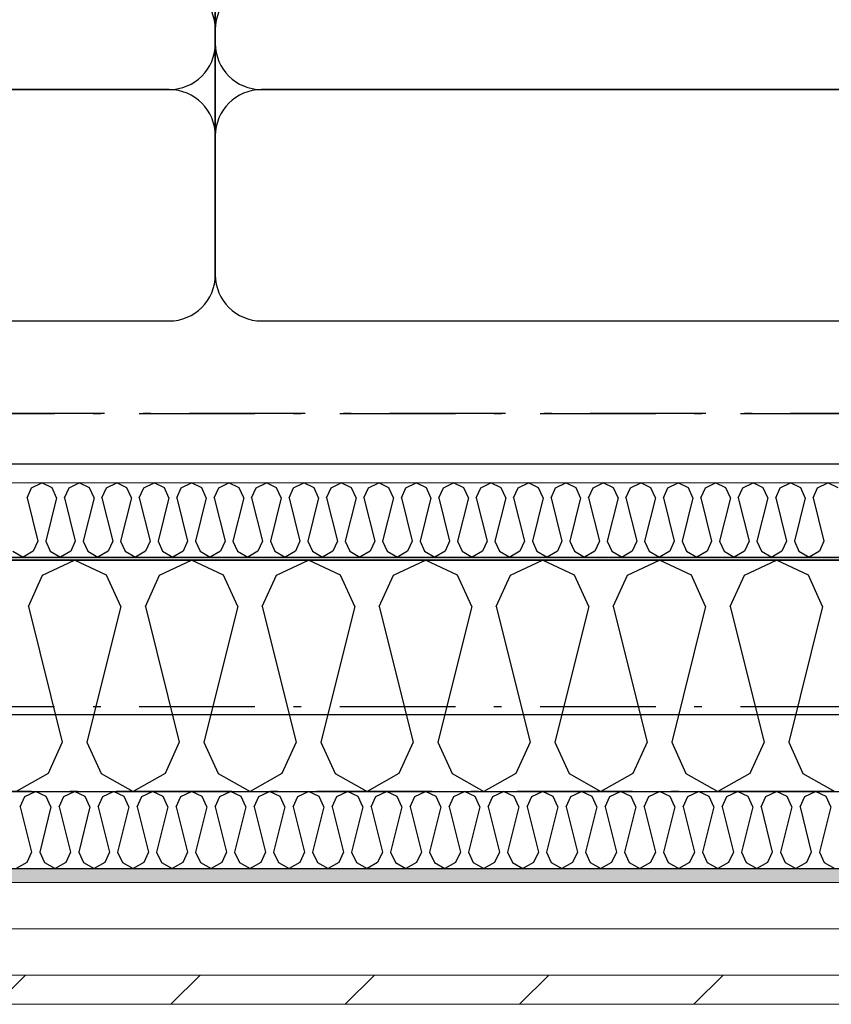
# Model space of a CAD drawing. Header units: millimetres. Extents: x -117798 to 93698, y -182207 to 252400.
# Tile 256 of 256: x -62636 to -62109, y -12305 to -11667. Entities that reach past the tile are written whole.
import ezdxf
from ezdxf.enums import TextEntityAlignment as Align

# ---------------------------------------------------------------- set-up
doc = ezdxf.new("R2010")
doc.units = ezdxf.units.MM
doc.header["$LTSCALE"] = 0.5
doc.header["$MEASUREMENT"] = 0
for name, pattern in [('Akselinje', [1500, 1000, -200, 100, -200]), ('Over snittplan', [260, 150, -50, 10, -50]), ('PLINE', [0])]:
    doc.linetypes.add(name, pattern=pattern)
for name, color, linetype in [('223- Bjelker', 7, 'Continuous'), ('232- Ikke-bærende yttervegger', 7, 'Continuous'), ('232- Ikke-bærende yttervegger (Skravur)', 7, 'Continuous'), ('232- Ikke-bærende yttervegger (Skravur)(Nye konstruksjoner)', 7, 'Continuous'), ('232- Ikke-bærende yttervegger(Nye konstruksjoner)', 7, 'Continuous'), ('235- Utvendig kledning og overflate (Skravur)(Nye konstruksjoner)', 7, 'Continuous'), ('251- Frittbærende dekker', 7, 'Continuous'), ('256- Faste himlinger og overflatebehandling(Nye konstruksjoner)', 7, 'Continuous'), ('261- Primærkonstruksjon (tak)', 7, 'Continuous'), ('262- Taktekking(Nye konstruksjoner)', 7, 'Continuous'), ('2762 Løse sittebenker_ stoler_ bord(Nye konstruksjoner)', 7, 'Continuous'), ('82-- Modullinjer', 7, 'Continuous'), ('862- M___Nettoareal(Nye konstruksjoner)', 7, 'Continuous'), ('862- M___Nettoareal(Polylinje)(Nye konstruksjoner)', 7, 'Continuous'), ('862- M___Nettoareal(Tekst)(Nye konstruksjoner)', 7, 'Continuous')]:
    doc.layers.add(name, color=color, linetype=linetype)
doc.layers.add('235- Utvendig kledning og overflate(Nye konstruksjoner)', color=7, linetype='Continuous', lineweight=0)
doc.layers.add('236- Innvendig kledning og overflate(Nye konstruksjoner)', color=7, linetype='Continuous', lineweight=0)
doc.styles.add('GENERATED_STYLE_1', font='arial.ttf')
doc.styles.add('GENERATED_STYLE_4', font='arial.ttf')

# ---------------------------------------------------------------- blocks, each defined once
blk = doc.blocks.new('Personal_A-203_8', base_point=(-63784.59, -7535.43))
at = {"layer": '862- M___Nettoareal(Polylinje)(Nye konstruksjoner)', "linetype": 'PLINE', "flags": 128}
blk.add_lwpolyline([(-67635.66, -5151.93), (-67635.66, -8254.43), (-66998.16, -8254.43), (-66998.16, -8579.43), (-67635.66, -8579.43), (-67635.66, -11724.43), (-66998.16, -11724.43), (-66998.16, -11954.43), (-61678.16, -11954.43), (-61678.16, -11916.93), (-61540.66, -11916.93), (-61540.66, -8516.93), (-61678.16, -8516.93), (-61678.16, -8316.93), (-61540.66, -8316.93), (-61540.66, -4916.93), (-61678.16, -4916.93), (-61678.16, -4716.93), (-61540.66, -4716.93), (-61540.66, -3686.93), (-66305.13, -3686.93), (-67007.42, -5151.93)], close=True, dxfattribs=at)
at = {"layer": '862- M___Nettoareal(Tekst)(Nye konstruksjoner)', "style": 'GENERATED_STYLE_1'}
for tag, height, p in [('DUMMY_862', 150, (-63902.45, -7129.47)), ('ROOM_NAME', 150, (-63902.45, -7975.67)), ('DUMMY_861', 100, (-64059.59, -7575.42)), ('ROOM_NUMBER', 100, (-64059.59, -7964.24)), ('DUMMY_863', 100, (-63666.74, -7941.38))]:
    blk.add_attdef(tag, text='', height=height, rotation=90, dxfattribs=at).set_placement(p, align=Align.TOP_LEFT)
blk = doc.blocks.new('*X136')
at = {"layer": '232- Ikke-bærende yttervegger (Skravur)', "linetype": 'PLINE'}
for p, q in [((-62620.88, -12026.73), (-62600.16, -12016.93)), ((-62579.43, -12026.73), (-62600.16, -12016.93)), ((-62545, -12026.73), (-62524.28, -12016.93)), ((-62503.55, -12026.73), (-62524.28, -12016.93)), ((-62469.12, -12026.73), (-62448.4, -12016.93)), ((-62427.68, -12026.73), (-62448.4, -12016.93)), ((-62393.24, -12026.73), (-62372.52, -12016.93)), ((-62351.8, -12026.73), (-62372.52, -12016.93)), ((-62317.36, -12026.73), (-62296.64, -12016.93)), ((-62275.92, -12026.73), (-62296.64, -12016.93)), ((-62241.48, -12026.73), (-62220.76, -12016.93)), ((-62200.04, -12026.73), (-62220.76, -12016.93)), ((-62165.6, -12026.73), (-62144.88, -12016.93)), ((-62124.16, -12026.73), (-62144.88, -12016.93)), ((-62630.12, -12047.05), (-62620.88, -12026.73)), ((-62570.19, -12047.05), (-62579.43, -12026.73)), ((-62554.25, -12047.05), (-62545, -12026.73)), ((-62494.31, -12047.05), (-62503.55, -12026.73)), ((-62478.37, -12047.05), (-62469.12, -12026.73)), ((-62418.43, -12047.05), (-62427.68, -12026.73)), ((-62402.49, -12047.05), (-62393.24, -12026.73)), ((-62342.55, -12047.05), (-62351.8, -12026.73)), ((-62326.61, -12047.05), (-62317.36, -12026.73)), ((-62266.67, -12047.05), (-62275.92, -12026.73)), ((-62250.73, -12047.05), (-62241.48, -12026.73)), ((-62190.79, -12047.05), (-62200.04, -12026.73)), ((-62174.85, -12047.05), (-62165.6, -12026.73)), ((-62114.91, -12047.05), (-62124.16, -12026.73)), ((-62630.12, -12047.05), (-62608.13, -12135.04)), ((-62570.19, -12047.05), (-62592.18, -12135.04)), ((-62554.25, -12047.05), (-62532.25, -12135.04)), ((-62494.31, -12047.05), (-62516.31, -12135.04)), ((-62478.37, -12047.05), (-62456.37, -12135.04)), ((-62418.43, -12047.05), (-62440.43, -12135.04)), ((-62402.49, -12047.05), (-62380.49, -12135.04)), ((-62342.55, -12047.05), (-62364.55, -12135.04)), ((-62326.61, -12047.05), (-62304.61, -12135.04)), ((-62266.67, -12047.05), (-62288.67, -12135.04)), ((-62250.73, -12047.05), (-62228.73, -12135.04)), ((-62190.79, -12047.05), (-62212.79, -12135.04)), ((-62174.85, -12047.05), (-62152.85, -12135.04)), ((-62114.91, -12047.05), (-62136.91, -12135.04)), ((-62608.13, -12135.04), (-62617.37, -12155.36)), ((-62592.18, -12135.04), (-62582.94, -12155.36)), ((-62532.25, -12135.04), (-62541.49, -12155.36)), ((-62516.31, -12135.04), (-62507.06, -12155.36)), ((-62456.37, -12135.04), (-62465.62, -12155.36)), ((-62440.43, -12135.04), (-62431.18, -12155.36)), ((-62380.49, -12135.04), (-62389.74, -12155.36)), ((-62364.55, -12135.04), (-62355.3, -12155.36)), ((-62304.61, -12135.04), (-62313.86, -12155.36)), ((-62288.67, -12135.04), (-62279.42, -12155.36)), ((-62228.73, -12135.04), (-62237.98, -12155.36)), ((-62212.79, -12135.04), (-62203.54, -12155.36)), ((-62152.85, -12135.04), (-62162.1, -12155.36)), ((-62136.91, -12135.04), (-62127.66, -12155.36)), ((-62617.37, -12155.36), (-62638.1, -12166.93)), ((-62582.94, -12155.36), (-62562.22, -12166.93)), ((-62541.49, -12155.36), (-62562.22, -12166.93)), ((-62507.06, -12155.36), (-62486.34, -12166.93)), ((-62465.62, -12155.36), (-62486.34, -12166.93)), ((-62431.18, -12155.36), (-62410.46, -12166.93)), ((-62389.74, -12155.36), (-62410.46, -12166.93)), ((-62355.3, -12155.36), (-62334.58, -12166.93)), ((-62313.86, -12155.36), (-62334.58, -12166.93)), ((-62279.42, -12155.36), (-62258.7, -12166.93)), ((-62237.98, -12155.36), (-62258.7, -12166.93)), ((-62203.54, -12155.36), (-62182.82, -12166.93)), ((-62162.1, -12155.36), (-62182.82, -12166.93)), ((-62127.66, -12155.36), (-62106.94, -12166.93))]:
    blk.add_line(p, q, dxfattribs=at)
blk = doc.blocks.new('*X358')
at = {"layer": '232- Ikke-bærende yttervegger (Skravur)(Nye konstruksjoner)', "linetype": 'PLINE'}
for p, q in [((-62628.03, -11970.07), (-62621.4, -11966.93)), ((-62614.77, -11970.07), (-62621.4, -11966.93)), ((-62603.75, -11970.07), (-62597.12, -11966.93)), ((-62590.49, -11970.07), (-62597.12, -11966.93)), ((-62579.47, -11970.07), (-62572.84, -11966.93)), ((-62566.21, -11970.07), (-62572.84, -11966.93)), ((-62555.19, -11970.07), (-62548.56, -11966.93)), ((-62541.93, -11970.07), (-62548.56, -11966.93)), ((-62530.91, -11970.07), (-62524.28, -11966.93)), ((-62517.65, -11970.07), (-62524.28, -11966.93)), ((-62506.63, -11970.07), (-62500, -11966.93)), ((-62493.36, -11970.07), (-62500, -11966.93)), ((-62482.34, -11970.07), (-62475.71, -11966.93)), ((-62469.08, -11970.07), (-62475.71, -11966.93)), ((-62458.06, -11970.07), (-62451.43, -11966.93)), ((-62444.8, -11970.07), (-62451.43, -11966.93)), ((-62433.78, -11970.07), (-62427.15, -11966.93)), ((-62420.52, -11970.07), (-62427.15, -11966.93)), ((-62409.5, -11970.07), (-62402.87, -11966.93)), ((-62396.24, -11970.07), (-62402.87, -11966.93)), ((-62385.22, -11970.07), (-62378.59, -11966.93)), ((-62371.96, -11970.07), (-62378.59, -11966.93)), ((-62360.94, -11970.07), (-62354.31, -11966.93)), ((-62347.68, -11970.07), (-62354.31, -11966.93)), ((-62336.66, -11970.07), (-62330.03, -11966.93)), ((-62323.4, -11970.07), (-62330.03, -11966.93)), ((-62312.38, -11970.07), (-62305.75, -11966.93)), ((-62299.11, -11970.07), (-62305.75, -11966.93)), ((-62288.09, -11970.07), (-62281.46, -11966.93)), ((-62274.83, -11970.07), (-62281.46, -11966.93)), ((-62263.81, -11970.07), (-62257.18, -11966.93)), ((-62250.55, -11970.07), (-62257.18, -11966.93)), ((-62239.53, -11970.07), (-62232.9, -11966.93)), ((-62226.27, -11970.07), (-62232.9, -11966.93)), ((-62215.25, -11970.07), (-62208.62, -11966.93)), ((-62201.99, -11970.07), (-62208.62, -11966.93)), ((-62190.97, -11970.07), (-62184.34, -11966.93)), ((-62177.71, -11970.07), (-62184.34, -11966.93)), ((-62166.69, -11970.07), (-62160.06, -11966.93)), ((-62153.43, -11970.07), (-62160.06, -11966.93)), ((-62142.41, -11970.07), (-62135.78, -11966.93)), ((-62129.15, -11970.07), (-62135.78, -11966.93)), ((-62118.13, -11970.07), (-62111.49, -11966.93)), ((-62104.86, -11970.07), (-62111.49, -11966.93)), ((-62630.99, -11976.57), (-62628.03, -11970.07)), ((-62611.81, -11976.57), (-62614.77, -11970.07)), ((-62606.71, -11976.57), (-62603.75, -11970.07)), ((-62587.53, -11976.57), (-62590.49, -11970.07)), ((-62582.43, -11976.57), (-62579.47, -11970.07)), ((-62563.25, -11976.57), (-62566.21, -11970.07)), ((-62558.15, -11976.57), (-62555.19, -11970.07)), ((-62538.97, -11976.57), (-62541.93, -11970.07)), ((-62533.87, -11976.57), (-62530.91, -11970.07)), ((-62514.69, -11976.57), (-62517.65, -11970.07)), ((-62509.59, -11976.57), (-62506.63, -11970.07)), ((-62490.41, -11976.57), (-62493.36, -11970.07)), ((-62485.3, -11976.57), (-62482.34, -11970.07)), ((-62466.12, -11976.57), (-62469.08, -11970.07)), ((-62461.02, -11976.57), (-62458.06, -11970.07)), ((-62441.84, -11976.57), (-62444.8, -11970.07)), ((-62436.74, -11976.57), (-62433.78, -11970.07)), ((-62417.56, -11976.57), (-62420.52, -11970.07)), ((-62412.46, -11976.57), (-62409.5, -11970.07)), ((-62393.28, -11976.57), (-62396.24, -11970.07)), ((-62388.18, -11976.57), (-62385.22, -11970.07)), ((-62369, -11976.57), (-62371.96, -11970.07)), ((-62363.9, -11976.57), (-62360.94, -11970.07)), ((-62344.72, -11976.57), (-62347.68, -11970.07)), ((-62339.62, -11976.57), (-62336.66, -11970.07)), ((-62320.44, -11976.57), (-62323.4, -11970.07)), ((-62315.34, -11976.57), (-62312.38, -11970.07)), ((-62296.16, -11976.57), (-62299.11, -11970.07)), ((-62291.05, -11976.57), (-62288.09, -11970.07)), ((-62271.87, -11976.57), (-62274.83, -11970.07)), ((-62266.77, -11976.57), (-62263.81, -11970.07)), ((-62247.59, -11976.57), (-62250.55, -11970.07)), ((-62242.49, -11976.57), (-62239.53, -11970.07)), ((-62223.31, -11976.57), (-62226.27, -11970.07)), ((-62218.21, -11976.57), (-62215.25, -11970.07)), ((-62199.03, -11976.57), (-62201.99, -11970.07)), ((-62193.93, -11976.57), (-62190.97, -11970.07)), ((-62174.75, -11976.57), (-62177.71, -11970.07)), ((-62169.65, -11976.57), (-62166.69, -11970.07)), ((-62150.47, -11976.57), (-62153.43, -11970.07)), ((-62145.37, -11976.57), (-62142.41, -11970.07)), ((-62126.19, -11976.57), (-62129.15, -11970.07)), ((-62121.08, -11976.57), (-62118.13, -11970.07)), ((-62630.99, -11976.57), (-62623.95, -12004.72)), ((-62611.81, -11976.57), (-62618.85, -12004.72)), ((-62606.71, -11976.57), (-62599.67, -12004.72)), ((-62587.53, -11976.57), (-62594.57, -12004.72)), ((-62582.43, -11976.57), (-62575.39, -12004.72)), ((-62563.25, -11976.57), (-62570.29, -12004.72)), ((-62558.15, -11976.57), (-62551.11, -12004.72)), ((-62538.97, -11976.57), (-62546.01, -12004.72)), ((-62533.87, -11976.57), (-62526.83, -12004.72)), ((-62514.69, -11976.57), (-62521.73, -12004.72)), ((-62509.59, -11976.57), (-62502.55, -12004.72)), ((-62490.41, -11976.57), (-62497.44, -12004.72)), ((-62485.3, -11976.57), (-62478.26, -12004.72)), ((-62466.12, -11976.57), (-62473.16, -12004.72)), ((-62461.02, -11976.57), (-62453.98, -12004.72)), ((-62441.84, -11976.57), (-62448.88, -12004.72)), ((-62436.74, -11976.57), (-62429.7, -12004.72)), ((-62417.56, -11976.57), (-62424.6, -12004.72)), ((-62412.46, -11976.57), (-62405.42, -12004.72)), ((-62393.28, -11976.57), (-62400.32, -12004.72)), ((-62388.18, -11976.57), (-62381.14, -12004.72)), ((-62369, -11976.57), (-62376.04, -12004.72)), ((-62363.9, -11976.57), (-62356.86, -12004.72)), ((-62344.72, -11976.57), (-62351.76, -12004.72)), ((-62339.62, -11976.57), (-62332.58, -12004.72)), ((-62320.44, -11976.57), (-62327.48, -12004.72)), ((-62315.34, -11976.57), (-62308.3, -12004.72)), ((-62296.16, -11976.57), (-62303.19, -12004.72)), ((-62291.05, -11976.57), (-62284.01, -12004.72)), ((-62271.87, -11976.57), (-62278.91, -12004.72)), ((-62266.77, -11976.57), (-62259.73, -12004.72)), ((-62247.59, -11976.57), (-62254.63, -12004.72)), ((-62242.49, -11976.57), (-62235.45, -12004.72)), ((-62223.31, -11976.57), (-62230.35, -12004.72)), ((-62218.21, -11976.57), (-62211.17, -12004.72)), ((-62199.03, -11976.57), (-62206.07, -12004.72)), ((-62193.93, -11976.57), (-62186.89, -12004.72)), ((-62174.75, -11976.57), (-62181.79, -12004.72)), ((-62169.65, -11976.57), (-62162.61, -12004.72)), ((-62150.47, -11976.57), (-62157.51, -12004.72)), ((-62145.37, -11976.57), (-62138.33, -12004.72)), ((-62126.19, -11976.57), (-62133.23, -12004.72)), ((-62121.08, -11976.57), (-62114.05, -12004.72)), ((-62623.95, -12004.72), (-62626.91, -12011.23)), ((-62618.85, -12004.72), (-62615.89, -12011.23)), ((-62599.67, -12004.72), (-62602.63, -12011.23)), ((-62594.57, -12004.72), (-62591.61, -12011.23)), ((-62575.39, -12004.72), (-62578.35, -12011.23)), ((-62570.29, -12004.72), (-62567.33, -12011.23)), ((-62551.11, -12004.72), (-62554.07, -12011.23)), ((-62546.01, -12004.72), (-62543.05, -12011.23)), ((-62526.83, -12004.72), (-62529.79, -12011.23)), ((-62521.73, -12004.72), (-62518.77, -12011.23)), ((-62502.55, -12004.72), (-62505.5, -12011.23)), ((-62497.44, -12004.72), (-62494.49, -12011.23)), ((-62478.26, -12004.72), (-62481.22, -12011.23)), ((-62473.16, -12004.72), (-62470.2, -12011.23)), ((-62453.98, -12004.72), (-62456.94, -12011.23)), ((-62448.88, -12004.72), (-62445.92, -12011.23)), ((-62429.7, -12004.72), (-62432.66, -12011.23)), ((-62424.6, -12004.72), (-62421.64, -12011.23)), ((-62405.42, -12004.72), (-62408.38, -12011.23)), ((-62400.32, -12004.72), (-62397.36, -12011.23)), ((-62381.14, -12004.72), (-62384.1, -12011.23)), ((-62376.04, -12004.72), (-62373.08, -12011.23)), ((-62356.86, -12004.72), (-62359.82, -12011.23)), ((-62351.76, -12004.72), (-62348.8, -12011.23)), ((-62332.58, -12004.72), (-62335.54, -12011.23)), ((-62327.48, -12004.72), (-62324.52, -12011.23)), ((-62308.3, -12004.72), (-62311.25, -12011.23)), ((-62303.19, -12004.72), (-62300.24, -12011.23)), ((-62284.01, -12004.72), (-62286.97, -12011.23)), ((-62278.91, -12004.72), (-62275.95, -12011.23)), ((-62259.73, -12004.72), (-62262.69, -12011.23)), ((-62254.63, -12004.72), (-62251.67, -12011.23)), ((-62235.45, -12004.72), (-62238.41, -12011.23)), ((-62230.35, -12004.72), (-62227.39, -12011.23)), ((-62211.17, -12004.72), (-62214.13, -12011.23)), ((-62206.07, -12004.72), (-62203.11, -12011.23)), ((-62186.89, -12004.72), (-62189.85, -12011.23)), ((-62181.79, -12004.72), (-62178.83, -12011.23)), ((-62162.61, -12004.72), (-62165.57, -12011.23)), ((-62157.51, -12004.72), (-62154.55, -12011.23)), ((-62138.33, -12004.72), (-62141.29, -12011.23)), ((-62133.23, -12004.72), (-62130.27, -12011.23)), ((-62114.05, -12004.72), (-62117, -12011.23)), ((-62640.17, -12011.23), (-62633.54, -12014.93)), ((-62626.91, -12011.23), (-62633.54, -12014.93)), ((-62615.89, -12011.23), (-62609.26, -12014.93)), ((-62602.63, -12011.23), (-62609.26, -12014.93)), ((-62591.61, -12011.23), (-62584.98, -12014.93)), ((-62578.35, -12011.23), (-62584.98, -12014.93)), ((-62567.33, -12011.23), (-62560.7, -12014.93)), ((-62554.07, -12011.23), (-62560.7, -12014.93)), ((-62543.05, -12011.23), (-62536.42, -12014.93)), ((-62529.79, -12011.23), (-62536.42, -12014.93)), ((-62518.77, -12011.23), (-62512.14, -12014.93)), ((-62505.5, -12011.23), (-62512.14, -12014.93)), ((-62494.49, -12011.23), (-62487.85, -12014.93)), ((-62481.22, -12011.23), (-62487.85, -12014.93)), ((-62470.2, -12011.23), (-62463.57, -12014.93)), ((-62456.94, -12011.23), (-62463.57, -12014.93)), ((-62445.92, -12011.23), (-62439.29, -12014.93)), ((-62432.66, -12011.23), (-62439.29, -12014.93)), ((-62421.64, -12011.23), (-62415.01, -12014.93)), ((-62408.38, -12011.23), (-62415.01, -12014.93)), ((-62397.36, -12011.23), (-62390.73, -12014.93)), ((-62384.1, -12011.23), (-62390.73, -12014.93)), ((-62373.08, -12011.23), (-62366.45, -12014.93)), ((-62359.82, -12011.23), (-62366.45, -12014.93)), ((-62348.8, -12011.23), (-62342.17, -12014.93)), ((-62335.54, -12011.23), (-62342.17, -12014.93)), ((-62324.52, -12011.23), (-62317.89, -12014.93)), ((-62311.25, -12011.23), (-62317.89, -12014.93)), ((-62300.24, -12011.23), (-62293.6, -12014.93)), ((-62286.97, -12011.23), (-62293.6, -12014.93)), ((-62275.95, -12011.23), (-62269.32, -12014.93)), ((-62262.69, -12011.23), (-62269.32, -12014.93)), ((-62251.67, -12011.23), (-62245.04, -12014.93)), ((-62238.41, -12011.23), (-62245.04, -12014.93)), ((-62227.39, -12011.23), (-62220.76, -12014.93)), ((-62214.13, -12011.23), (-62220.76, -12014.93)), ((-62203.11, -12011.23), (-62196.48, -12014.93)), ((-62189.85, -12011.23), (-62196.48, -12014.93)), ((-62178.83, -12011.23), (-62172.2, -12014.93)), ((-62165.57, -12011.23), (-62172.2, -12014.93)), ((-62154.55, -12011.23), (-62147.92, -12014.93)), ((-62141.29, -12011.23), (-62147.92, -12014.93)), ((-62130.27, -12011.23), (-62123.64, -12014.93)), ((-62117, -12011.23), (-62123.64, -12014.93))]:
    blk.add_line(p, q, dxfattribs=at)
blk = doc.blocks.new('*X359')
at = {"layer": '235- Utvendig kledning og overflate (Skravur)(Nye konstruksjoner)', "linetype": 'PLINE'}
for p, q in [((-62632.36, -12170.2), (-62625.45, -12166.93)), ((-62618.54, -12170.2), (-62625.45, -12166.93)), ((-62607.06, -12170.2), (-62600.16, -12166.93)), ((-62593.25, -12170.2), (-62600.16, -12166.93)), ((-62581.77, -12170.2), (-62574.86, -12166.93)), ((-62567.96, -12170.2), (-62574.86, -12166.93)), ((-62556.48, -12170.2), (-62549.57, -12166.93)), ((-62542.66, -12170.2), (-62549.57, -12166.93)), ((-62531.18, -12170.2), (-62524.28, -12166.93)), ((-62517.37, -12170.2), (-62524.28, -12166.93)), ((-62505.89, -12170.2), (-62498.98, -12166.93)), ((-62492.08, -12170.2), (-62498.98, -12166.93)), ((-62480.6, -12170.2), (-62473.69, -12166.93)), ((-62466.78, -12170.2), (-62473.69, -12166.93)), ((-62455.3, -12170.2), (-62448.4, -12166.93)), ((-62441.49, -12170.2), (-62448.4, -12166.93)), ((-62430.01, -12170.2), (-62423.1, -12166.93)), ((-62416.2, -12170.2), (-62423.1, -12166.93)), ((-62404.72, -12170.2), (-62397.81, -12166.93)), ((-62390.9, -12170.2), (-62397.81, -12166.93)), ((-62379.43, -12170.2), (-62372.52, -12166.93)), ((-62365.61, -12170.2), (-62372.52, -12166.93)), ((-62354.13, -12170.2), (-62347.23, -12166.93)), ((-62340.32, -12170.2), (-62347.23, -12166.93)), ((-62328.84, -12170.2), (-62321.93, -12166.93)), ((-62315.03, -12170.2), (-62321.93, -12166.93)), ((-62303.55, -12170.2), (-62296.64, -12166.93)), ((-62289.73, -12170.2), (-62296.64, -12166.93)), ((-62278.25, -12170.2), (-62271.35, -12166.93)), ((-62264.44, -12170.2), (-62271.35, -12166.93)), ((-62252.96, -12170.2), (-62246.05, -12166.93)), ((-62239.15, -12170.2), (-62246.05, -12166.93)), ((-62227.67, -12170.2), (-62220.76, -12166.93)), ((-62213.85, -12170.2), (-62220.76, -12166.93)), ((-62202.37, -12170.2), (-62195.47, -12166.93)), ((-62188.56, -12170.2), (-62195.47, -12166.93)), ((-62177.08, -12170.2), (-62170.17, -12166.93)), ((-62163.27, -12170.2), (-62170.17, -12166.93)), ((-62151.79, -12170.2), (-62144.88, -12166.93)), ((-62137.97, -12170.2), (-62144.88, -12166.93)), ((-62126.5, -12170.2), (-62119.59, -12166.93)), ((-62112.68, -12170.2), (-62119.59, -12166.93)), ((-62635.44, -12176.97), (-62632.36, -12170.2)), ((-62615.46, -12176.97), (-62618.54, -12170.2)), ((-62610.15, -12176.97), (-62607.06, -12170.2)), ((-62590.17, -12176.97), (-62593.25, -12170.2)), ((-62584.85, -12176.97), (-62581.77, -12170.2)), ((-62564.87, -12176.97), (-62567.96, -12170.2)), ((-62559.56, -12176.97), (-62556.48, -12170.2)), ((-62539.58, -12176.97), (-62542.66, -12170.2)), ((-62534.27, -12176.97), (-62531.18, -12170.2)), ((-62514.29, -12176.97), (-62517.37, -12170.2)), ((-62508.97, -12176.97), (-62505.89, -12170.2)), ((-62488.99, -12176.97), (-62492.08, -12170.2)), ((-62483.68, -12176.97), (-62480.6, -12170.2)), ((-62463.7, -12176.97), (-62466.78, -12170.2)), ((-62458.39, -12176.97), (-62455.3, -12170.2)), ((-62438.41, -12176.97), (-62441.49, -12170.2)), ((-62433.09, -12176.97), (-62430.01, -12170.2)), ((-62413.12, -12176.97), (-62416.2, -12170.2)), ((-62407.8, -12176.97), (-62404.72, -12170.2)), ((-62387.82, -12176.97), (-62390.9, -12170.2)), ((-62382.51, -12176.97), (-62379.43, -12170.2)), ((-62362.53, -12176.97), (-62365.61, -12170.2)), ((-62357.22, -12176.97), (-62354.13, -12170.2)), ((-62337.24, -12176.97), (-62340.32, -12170.2)), ((-62331.92, -12176.97), (-62328.84, -12170.2)), ((-62311.94, -12176.97), (-62315.03, -12170.2)), ((-62306.63, -12176.97), (-62303.55, -12170.2)), ((-62286.65, -12176.97), (-62289.73, -12170.2)), ((-62281.34, -12176.97), (-62278.25, -12170.2)), ((-62261.36, -12176.97), (-62264.44, -12170.2)), ((-62256.04, -12176.97), (-62252.96, -12170.2)), ((-62236.06, -12176.97), (-62239.15, -12170.2)), ((-62230.75, -12176.97), (-62227.67, -12170.2)), ((-62210.77, -12176.97), (-62213.85, -12170.2)), ((-62205.46, -12176.97), (-62202.37, -12170.2)), ((-62185.48, -12176.97), (-62188.56, -12170.2)), ((-62180.16, -12176.97), (-62177.08, -12170.2)), ((-62160.19, -12176.97), (-62163.27, -12170.2)), ((-62154.87, -12176.97), (-62151.79, -12170.2)), ((-62134.89, -12176.97), (-62137.97, -12170.2)), ((-62129.58, -12176.97), (-62126.5, -12170.2)), ((-62109.6, -12176.97), (-62112.68, -12170.2)), ((-62635.44, -12176.97), (-62628.11, -12206.3)), ((-62615.46, -12176.97), (-62622.79, -12206.3)), ((-62610.15, -12176.97), (-62602.81, -12206.3)), ((-62590.17, -12176.97), (-62597.5, -12206.3)), ((-62584.85, -12176.97), (-62577.52, -12206.3)), ((-62564.87, -12176.97), (-62572.21, -12206.3)), ((-62559.56, -12176.97), (-62552.23, -12206.3)), ((-62539.58, -12176.97), (-62546.91, -12206.3)), ((-62534.27, -12176.97), (-62526.93, -12206.3)), ((-62514.29, -12176.97), (-62521.62, -12206.3)), ((-62508.97, -12176.97), (-62501.64, -12206.3)), ((-62488.99, -12176.97), (-62496.33, -12206.3)), ((-62483.68, -12176.97), (-62476.35, -12206.3)), ((-62463.7, -12176.97), (-62471.03, -12206.3)), ((-62458.39, -12176.97), (-62451.05, -12206.3)), ((-62438.41, -12176.97), (-62445.74, -12206.3)), ((-62433.09, -12176.97), (-62425.76, -12206.3)), ((-62413.12, -12176.97), (-62420.45, -12206.3)), ((-62407.8, -12176.97), (-62400.47, -12206.3)), ((-62387.82, -12176.97), (-62395.15, -12206.3)), ((-62382.51, -12176.97), (-62375.18, -12206.3)), ((-62362.53, -12176.97), (-62369.86, -12206.3)), ((-62357.22, -12176.97), (-62349.88, -12206.3)), ((-62337.24, -12176.97), (-62344.57, -12206.3)), ((-62331.92, -12176.97), (-62324.59, -12206.3)), ((-62311.94, -12176.97), (-62319.28, -12206.3)), ((-62306.63, -12176.97), (-62299.3, -12206.3)), ((-62286.65, -12176.97), (-62293.98, -12206.3)), ((-62281.34, -12176.97), (-62274, -12206.3)), ((-62261.36, -12176.97), (-62268.69, -12206.3)), ((-62256.04, -12176.97), (-62248.71, -12206.3)), ((-62236.06, -12176.97), (-62243.4, -12206.3)), ((-62230.75, -12176.97), (-62223.42, -12206.3)), ((-62210.77, -12176.97), (-62218.1, -12206.3)), ((-62205.46, -12176.97), (-62198.12, -12206.3)), ((-62185.48, -12176.97), (-62192.81, -12206.3)), ((-62180.16, -12176.97), (-62172.83, -12206.3)), ((-62160.19, -12176.97), (-62167.52, -12206.3)), ((-62154.87, -12176.97), (-62147.54, -12206.3)), ((-62134.89, -12176.97), (-62142.22, -12206.3)), ((-62129.58, -12176.97), (-62122.25, -12206.3)), ((-62109.6, -12176.97), (-62116.93, -12206.3)), ((-62628.11, -12206.3), (-62631.19, -12213.07)), ((-62622.79, -12206.3), (-62619.71, -12213.07)), ((-62602.81, -12206.3), (-62605.89, -12213.07)), ((-62597.5, -12206.3), (-62594.42, -12213.07)), ((-62577.52, -12206.3), (-62580.6, -12213.07)), ((-62572.21, -12206.3), (-62569.12, -12213.07)), ((-62552.23, -12206.3), (-62555.31, -12213.07)), ((-62546.91, -12206.3), (-62543.83, -12213.07)), ((-62526.93, -12206.3), (-62530.02, -12213.07)), ((-62521.62, -12206.3), (-62518.54, -12213.07)), ((-62501.64, -12206.3), (-62504.72, -12213.07)), ((-62496.33, -12206.3), (-62493.24, -12213.07)), ((-62476.35, -12206.3), (-62479.43, -12213.07)), ((-62471.03, -12206.3), (-62467.95, -12213.07)), ((-62451.05, -12206.3), (-62454.14, -12213.07)), ((-62445.74, -12206.3), (-62442.66, -12213.07)), ((-62425.76, -12206.3), (-62428.84, -12213.07)), ((-62420.45, -12206.3), (-62417.37, -12213.07)), ((-62400.47, -12206.3), (-62403.55, -12213.07)), ((-62395.15, -12206.3), (-62392.07, -12213.07)), ((-62375.18, -12206.3), (-62378.26, -12213.07)), ((-62369.86, -12206.3), (-62366.78, -12213.07)), ((-62349.88, -12206.3), (-62352.96, -12213.07)), ((-62344.57, -12206.3), (-62341.49, -12213.07)), ((-62324.59, -12206.3), (-62327.67, -12213.07)), ((-62319.28, -12206.3), (-62316.19, -12213.07)), ((-62299.3, -12206.3), (-62302.38, -12213.07)), ((-62293.98, -12206.3), (-62290.9, -12213.07)), ((-62274, -12206.3), (-62277.09, -12213.07)), ((-62268.69, -12206.3), (-62265.61, -12213.07)), ((-62248.71, -12206.3), (-62251.79, -12213.07)), ((-62243.4, -12206.3), (-62240.31, -12213.07)), ((-62223.42, -12206.3), (-62226.5, -12213.07)), ((-62218.1, -12206.3), (-62215.02, -12213.07)), ((-62198.12, -12206.3), (-62201.21, -12213.07)), ((-62192.81, -12206.3), (-62189.73, -12213.07)), ((-62172.83, -12206.3), (-62175.91, -12213.07)), ((-62167.52, -12206.3), (-62164.44, -12213.07)), ((-62147.54, -12206.3), (-62150.62, -12213.07)), ((-62142.22, -12206.3), (-62139.14, -12213.07)), ((-62122.25, -12206.3), (-62125.33, -12213.07)), ((-62116.93, -12206.3), (-62113.85, -12213.07)), ((-62631.19, -12213.07), (-62638.1, -12216.93)), ((-62619.71, -12213.07), (-62612.8, -12216.93)), ((-62605.89, -12213.07), (-62612.8, -12216.93)), ((-62594.42, -12213.07), (-62587.51, -12216.93)), ((-62580.6, -12213.07), (-62587.51, -12216.93)), ((-62569.12, -12213.07), (-62562.22, -12216.93)), ((-62555.31, -12213.07), (-62562.22, -12216.93)), ((-62543.83, -12213.07), (-62536.92, -12216.93)), ((-62530.02, -12213.07), (-62536.92, -12216.93)), ((-62518.54, -12213.07), (-62511.63, -12216.93)), ((-62504.72, -12213.07), (-62511.63, -12216.93)), ((-62493.24, -12213.07), (-62486.34, -12216.93)), ((-62479.43, -12213.07), (-62486.34, -12216.93)), ((-62467.95, -12213.07), (-62461.04, -12216.93)), ((-62454.14, -12213.07), (-62461.04, -12216.93)), ((-62442.66, -12213.07), (-62435.75, -12216.93)), ((-62428.84, -12213.07), (-62435.75, -12216.93)), ((-62417.37, -12213.07), (-62410.46, -12216.93)), ((-62403.55, -12213.07), (-62410.46, -12216.93)), ((-62392.07, -12213.07), (-62385.17, -12216.93)), ((-62378.26, -12213.07), (-62385.17, -12216.93)), ((-62366.78, -12213.07), (-62359.87, -12216.93)), ((-62352.96, -12213.07), (-62359.87, -12216.93)), ((-62341.49, -12213.07), (-62334.58, -12216.93)), ((-62327.67, -12213.07), (-62334.58, -12216.93)), ((-62316.19, -12213.07), (-62309.29, -12216.93)), ((-62302.38, -12213.07), (-62309.29, -12216.93)), ((-62290.9, -12213.07), (-62283.99, -12216.93)), ((-62277.09, -12213.07), (-62283.99, -12216.93)), ((-62265.61, -12213.07), (-62258.7, -12216.93)), ((-62251.79, -12213.07), (-62258.7, -12216.93)), ((-62240.31, -12213.07), (-62233.41, -12216.93)), ((-62226.5, -12213.07), (-62233.41, -12216.93)), ((-62215.02, -12213.07), (-62208.11, -12216.93)), ((-62201.21, -12213.07), (-62208.11, -12216.93)), ((-62189.73, -12213.07), (-62182.82, -12216.93)), ((-62175.91, -12213.07), (-62182.82, -12216.93)), ((-62164.44, -12213.07), (-62157.53, -12216.93)), ((-62150.62, -12213.07), (-62157.53, -12216.93)), ((-62139.14, -12213.07), (-62132.24, -12216.93)), ((-62125.33, -12213.07), (-62132.24, -12216.93)), ((-62113.85, -12213.07), (-62106.94, -12216.93))]:
    blk.add_line(p, q, dxfattribs=at)
blk = doc.blocks.new('Standard grid marker[103]', base_point=(20739.46, -12016.93))
at = {"layer": '82-- Modullinjer', "linetype": 'Akselinje'}
blk.add_line((20539.46, -12016.93), (-81321.28, -12016.93), dxfattribs=at)
at = {"layer": '82-- Modullinjer', "style": 'GENERATED_STYLE_4'}
for tag, p in [('AC_MarkerText_1_1', (-81898.78, -12056.93)), ('AC_MarkerText_1_0', (20861.96, -12056.93))]:
    blk.add_attdef(tag, text='', height=175, rotation=90, dxfattribs=at).set_placement(p, align=Align.TOP_CENTER)
blk = doc.blocks.new('Hjørnesofa 03[218]', base_point=(-61667.26, -11861.89))
at = {"layer": '2762 Løse sittebenker_ stoler_ bord(Nye konstruksjoner)', "linetype": 'PLINE'}
for p, q in [((-62508.87, -11831.89), (-62508.87, -11540.28)), ((-62508.87, -11672.96), (-62508.87, -11600.28)), ((-62508.87, -11600.28), (-62508.87, -11681.89)), ((-62508.87, -11681.89), (-62508.87, -11672.96)), ((-62508.87, -11672.96), (-62508.87, -11681.89)), ((-62508.87, -11681.89), (-62508.87, -11741.89)), ((-62538.87, -11711.89), (-63987.26, -11711.89)), ((-63233.06, -11711.89), (-62538.87, -11711.89)), ((-61817.26, -11711.89), (-62478.87, -11711.89)), ((-62478.87, -11711.89), (-61817.26, -11711.89)), ((-62478.87, -11711.89), (-61817.26, -11711.89)), ((-62508.87, -11831.89), (-62508.87, -11741.89)), ((-62508.87, -11741.89), (-62508.87, -11831.89)), ((-63987.26, -11861.89), (-62538.87, -11861.89)), ((-62478.87, -11861.89), (-61697.26, -11861.89))]:
    blk.add_line(p, q, dxfattribs=at)
for centre, start, end in [((-62538.87, -11672.96), 0, 90), ((-62478.87, -11672.96), 90, 180), ((-62538.87, -11681.89), 270, 0), ((-62478.87, -11681.89), 180, 270), ((-62478.87, -11681.89), 180, 270), ((-62538.87, -11741.89), 0, 90), ((-62478.87, -11741.89), 90, 180), ((-62538.87, -11831.89), 270, 0), ((-62478.87, -11831.89), 180, 270)]:
    blk.add_arc(centre, 30, start, end, dxfattribs=at)

msp = doc.modelspace()

# ---------------------------------------------------------------- hatches: boundary and pattern name
at = {"layer": '232- Ikke-bærende yttervegger (Skravur)(Nye konstruksjoner)', "linetype": 'Continuous'}
h = msp.add_hatch(dxfattribs=at)
h.set_pattern_fill('Gips', color=256, style=0, pattern_type=2)
h.set_pattern_definition([(0, (0, 0), (0, 86.60254), [0, -50]), (0, (25, 43.3), (0, 86.60254), [0, -50])])
h.paths.add_polyline_path([(-65953.16, -11966.93), (-61678.16, -11966.93), (-61678.16, -11954.43), (-65953.16, -11954.43)])
msp.add_hatch(color=256, dxfattribs=at).paths.add_polyline_path([(-65953.16, -12014.93), (-65953.16, -12016.93), (-61678.16, -12016.93), (-61678.16, -12014.93)])
at = {"layer": '235- Utvendig kledning og overflate (Skravur)(Nye konstruksjoner)', "linetype": 'Continuous'}
h = msp.add_hatch(dxfattribs=at)
h.set_pattern_fill('Prikker_tett', color=256, style=0, pattern_type=2)
h.set_pattern_definition([(0, (0, 0), (0, 43.30127), [0, -25]), (0, (12.5, 21.65), (0, 43.30127), [0, -25])])
h.paths.add_polyline_path([(-61278.16, -12216.93), (-64973.16, -12216.93), (-64973.16, -12225.93), (-61278.16, -12225.93)])
h = msp.add_hatch(dxfattribs=at)
h.set_pattern_fill('Skrålinjer_2', color=256, style=0, pattern_type=2)
h.set_pattern_definition([(45, (0, 0), (-56.56854, 56.56854), [80, 0])])
h.paths.add_polyline_path([(-61209.16, -12285.93), (-64973.16, -12285.93), (-64973.16, -12304.93), (-61209.16, -12304.93)])

# ---------------------------------------------------------------- linework, layer by layer
at = {"layer": '223- Bjelker', "linetype": 'Over snittplan', "flags": 128}
for points in [[(-75168.16, -11921.93), (-61372.37, -11921.93)], [(-75168.16, -12111.93), (-61372.37, -12111.93)]]:
    msp.add_lwpolyline(points, dxfattribs=at)
at = {"layer": '232- Ikke-bærende yttervegger', "linetype": 'PLINE', "flags": 128}
for points in [[(-61678.16, -12016.93), (-65953.16, -12016.93)], [(-64973.16, -12166.93), (-61678.16, -12166.93)]]:
    msp.add_lwpolyline(points, dxfattribs=at)
at = {"layer": '232- Ikke-bærende yttervegger(Nye konstruksjoner)', "linetype": 'PLINE'}
msp.add_line((-65953.16, -12014.93), (-61678.16, -12014.93), dxfattribs=at)
at = {"layer": '232- Ikke-bærende yttervegger(Nye konstruksjoner)', "linetype": 'PLINE', "flags": 128}
msp.add_lwpolyline([(-65953.16, -12016.93), (-61678.16, -12016.93)], dxfattribs=at)
at = {"layer": '235- Utvendig kledning og overflate(Nye konstruksjoner)', "linetype": 'PLINE'}
for p, q in [((-64973.16, -12216.93), (-61328.16, -12216.93)), ((-64973.16, -12225.93), (-61278.16, -12225.93)), ((-64973.16, -12255.93), (-61269.16, -12255.93)), ((-64973.16, -12285.93), (-61239.16, -12285.93))]:
    msp.add_line(p, q, dxfattribs=at)
at = {"layer": '235- Utvendig kledning og overflate(Nye konstruksjoner)', "linetype": 'PLINE', "flags": 128}
for points in [[(-61328.16, -12166.93), (-64973.16, -12166.93)], [(-64973.16, -12304.93), (-61209.16, -12304.93)]]:
    msp.add_lwpolyline(points, dxfattribs=at)
at = {"layer": '236- Innvendig kledning og overflate(Nye konstruksjoner)', "linetype": 'PLINE'}
msp.add_line((-61678.16, -11966.93), (-65953.16, -11966.93), dxfattribs=at)
at = {"layer": '236- Innvendig kledning og overflate(Nye konstruksjoner)', "linetype": 'PLINE', "flags": 128}
msp.add_lwpolyline([(-61678.16, -11954.43), (-65953.16, -11954.43)], dxfattribs=at)
at = {"layer": '251- Frittbærende dekker', "linetype": 'PLINE', "flags": 128}
msp.add_lwpolyline([(-75168.16, 2483.07), (-75168.16, -12116.93), (-61378.16, -12116.93), (-61378.16, -3686.93), (-64953.16, -3686.93), (-64953.16, -1116.93), (-61378.16, -1116.93), (-61378.16, 1683.07), (-62078.16, 1683.07), (-62078.16, 2383.07), (-62878.16, 2383.07), (-62878.16, 4683.07), (-74978.16, 4683.07), (-74978.16, 2483.07)], close=True, dxfattribs=at)
at = {"layer": '256- Faste himlinger og overflatebehandling(Nye konstruksjoner)', "linetype": 'Over snittplan', "flags": 128}
msp.add_lwpolyline([(-61540.66, -11921.93), (-67010.66, -11921.93)], dxfattribs=at)
at = {"layer": '261- Primærkonstruksjon (tak)', "linetype": 'Over snittplan', "flags": 128}
msp.add_lwpolyline([(-61328.16, -12166.93), (-75218.16, -12166.93)], dxfattribs=at)
at = {"layer": '261- Primærkonstruksjon (tak)', "linetype": 'PLINE', "flags": 128}
msp.add_lwpolyline([(-64973.16, -12166.93), (-61323.16, -12166.93)], dxfattribs=at)
at = {"layer": '262- Taktekking(Nye konstruksjoner)', "linetype": 'PLINE', "flags": 128}
msp.add_lwpolyline([(-64923.16, -12216.93), (-61278.16, -12216.93)], dxfattribs=at)

# ---------------------------------------------------------------- block references
at = {"layer": '232- Ikke-bærende yttervegger'}
msp.add_blockref('*X136', (0, 0), dxfattribs=at)
at = {"layer": '232- Ikke-bærende yttervegger(Nye konstruksjoner)'}
msp.add_blockref('*X358', (0, 0), dxfattribs=at)
at = {"layer": '235- Utvendig kledning og overflate(Nye konstruksjoner)'}
msp.add_blockref('*X359', (0, 0), dxfattribs=at)
at = {"layer": '2762 Løse sittebenker_ stoler_ bord(Nye konstruksjoner)', "linetype": 'PLINE'}
msp.add_blockref('Hjørnesofa 03[218]', (-61667.26, -11861.89), dxfattribs=at)
at = {"layer": '82-- Modullinjer', "linetype": 'PLINE'}
msp.add_blockref('Standard grid marker[103]', (20739.46, -12016.93), dxfattribs=at)
at = {"layer": '862- M___Nettoareal(Nye konstruksjoner)', "linetype": 'Continuous'}
msp.add_blockref('Personal_A-203_8', (-63784.59, -7535.43), dxfattribs=at)

doc.saveas('drawing.dxf')
